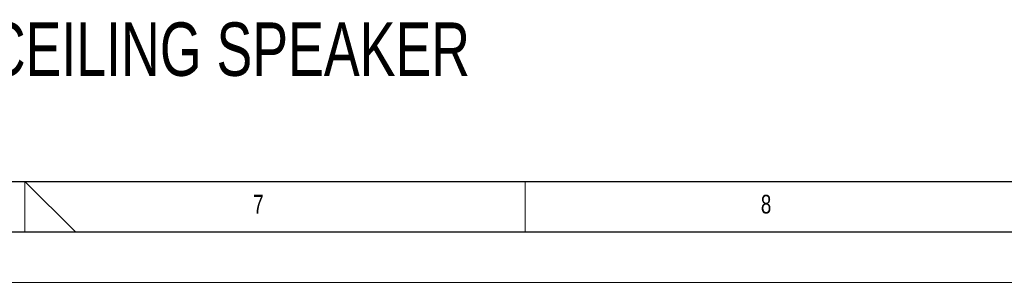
# Model space of a CAD drawing. Header units: millimetres. Extents: x 0 to 594, y 0 to 420.
# Tile 13 of 43: x 302 to 399, y 0 to 26. Entities that reach past the tile are written whole.
import ezdxf

# ---------------------------------------------------------------- set-up
doc = ezdxf.new("R2010")
doc.units = ezdxf.units.MM
doc.layers.add('FORMAT', color=7, linetype='Continuous')
doc.layers.add('SLD-0', color=7, linetype='Continuous')
doc.styles.add('SLDTEXTSTYLE0', font='TXT', dxfattribs={"width": 0.75})

msp = doc.modelspace()

# ---------------------------------------------------------------- linework, layer by layer
at = {"color": 7, "linetype": 'Continuous', "lineweight": 18}
for p, q in [((302.5, 10), (302.5, 5)), ((307.531, 5), (302.5, 10)), ((352, 10), (352, 5)), ((0, 0), (594, 0))]:
    msp.add_line(p, q, dxfattribs=at)
at = {"layer": 'FORMAT'}
for p, q in [((20, 10), (584, 10)), ((15, 5), (589, 5))]:
    msp.add_line(p, q, dxfattribs=at)

# ---------------------------------------------------------------- texts
at = {"layer": 'FORMAT', "char_height": 1.852, "attachment_point": 1, "style": 'SLDTEXTSTYLE0'}
for s, insert in [('7', (325.088, 8.668)), ('8', (375.294, 8.668))]:
    msp.add_mtext(s, dxfattribs=dict(at, insert=insert))
at = {"layer": 'SLD-0', "color": 7, "insert": (169.765, 25.737), "char_height": 5.29167, "attachment_point": 1, "style": 'SLDTEXTSTYLE0'}
msp.add_mtext('STD-C6.2LP STANDARD 6.5" 2-WAY LOW PROFILE CEILING SPEAKER', dxfattribs=at)

doc.saveas('drawing.dxf')
